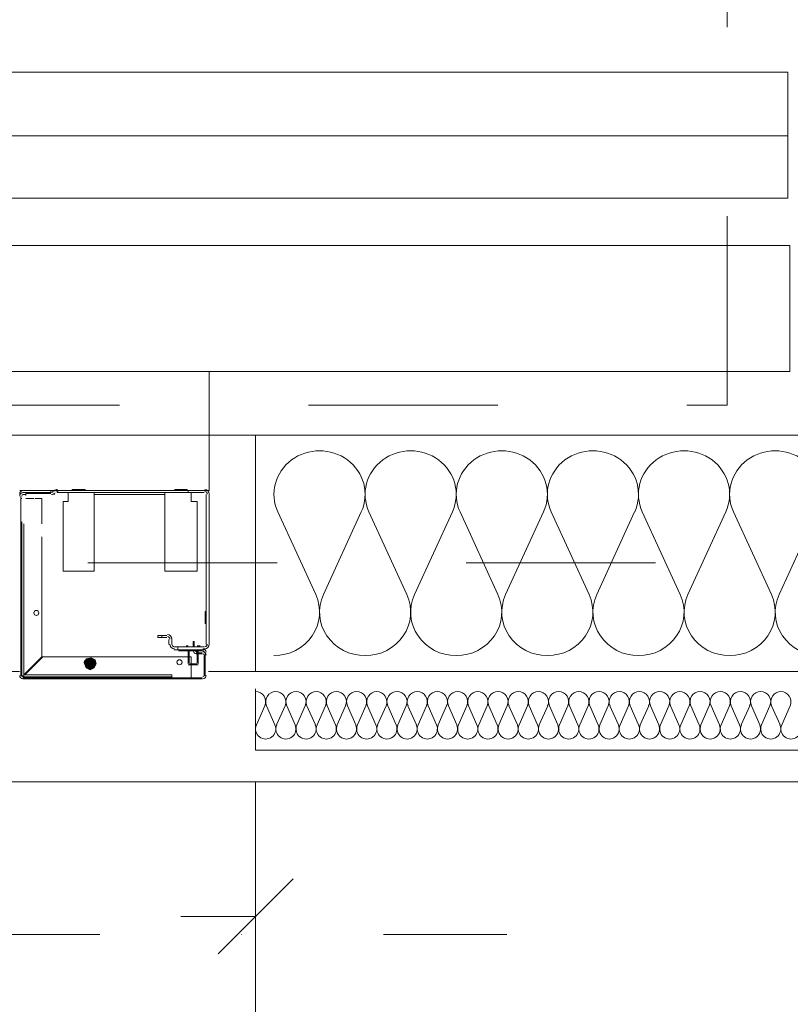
# Model space of a CAD drawing. Header units: millimetres. Extents: x 204754 to 495640, y -178579 to -98814.
# Tile 37 of 179: x 220414 to 220903, y -126580 to -125955. Entities that reach past the tile are written whole.
import ezdxf

# ---------------------------------------------------------------- set-up
doc = ezdxf.new("R2010")
doc.units = ezdxf.units.MM
doc.header["$MEASUREMENT"] = 0
doc.linetypes.add('Kropki i Kreski', pattern=[360, 180, -90, 0, -90])
doc.linetypes.add('Przerywana', pattern=[240, 120, -120])
doc.layers.get('0').update_dxf_attribs({"color": 252, "lineweight": 5})
for name, color, linetype, lineweight in [('Nowe_320-W Umeblowanie_Nr_pióra__103', 252, 'Continuous', 5), ('Nowe_320-W Umeblowanie_Nr_pióra__181', 252, 'Continuous', 5), ('Nowe_810-G Ogólne_Nr_pióra__21', 252, 'Continuous', 5), ('Nowe_820-G Rysunki Obrazki_Nr_pióra__1', 252, 'Continuous', 5), ('Nowe_820-G Rysunki Obrazki_Nr_pióra__161', 252, 'Continuous', 5), ('Nowe_820-G Rysunki Obrazki_Nr_pióra__27', 252, 'Continuous', 5), ('Nowe_Nowe_220(1)-A Ściany zewnętrzne_Nr_pióra__1', 252, 'Continuous', 5), ('Nowe_Nowe_220(1)-A Ściany zewnętrzne_Nr_pióra__103', 252, 'Continuous', 5), ('Nowe_Nowe_220(1)-A Ściany zewnętrzne_Nr_pióra__57', 252, 'Continuous', 5)]:
    doc.layers.add(name, color=color, linetype=linetype, lineweight=lineweight)

# ---------------------------------------------------------------- blocks, each defined once
blk = doc.blocks.new('podkład 20251118')
at = {"layer": 'Nowe_820-G Rysunki Obrazki_Nr_pióra__1', "linetype": 'Continuous', "lineweight": 5}
for points in [[(220455.91, -126360.42), (220454.63, -126362.98), (220458.47, -126363.62)], [(220454.63, -126362.98), (220455.91, -126366.18), (220458.47, -126363.62)], [(220459.11, -126359.78), (220455.91, -126360.42), (220458.47, -126363.62)], [(220458.47, -126363.62), (220455.91, -126366.18), (220458.47, -126367.46)], [(220461.67, -126361.06), (220459.11, -126359.78), (220458.47, -126363.62)], [(220458.47, -126363.62), (220462.31, -126363.62), (220461.67, -126361.06)], [(220461.03, -126366.18), (220462.31, -126363.62), (220458.47, -126363.62)], [(220458.47, -126367.46), (220461.03, -126366.18), (220458.47, -126363.62)]]:
    blk.add_hatch(color=252, dxfattribs=at).paths.add_polyline_path(points)
at = {"color": 252, "linetype": 'Continuous', "lineweight": 5}
for p, q in [((220539.6, -126547.63), (220587.1, -126500.13)), ((220563.35, -126523.88), (220515.85, -126523.88))]:
    blk.add_line(p, q, dxfattribs=at)
at = {"layer": 'Nowe_320-W Umeblowanie_Nr_pióra__103', "color": 252, "linetype": 'Continuous', "lineweight": 5}
for p, q in [((220601.49, -126319.71), (220577.43, -126267.18)), ((220630.39, -126267.18), (220606.34, -126319.71)), ((220659.3, -126319.71), (220635.25, -126267.18)), ((220688.21, -126267.18), (220664.16, -126319.71)), ((220717.12, -126319.71), (220693.07, -126267.18)), ((220746.03, -126267.18), (220721.97, -126319.71)), ((220774.93, -126319.71), (220750.88, -126267.18)), ((220803.84, -126267.18), (220779.79, -126319.71)), ((220832.75, -126319.71), (220808.7, -126267.18)), ((220861.66, -126267.18), (220837.61, -126319.71)), ((220890.57, -126319.71), (220866.52, -126267.18)), ((220919.47, -126267.18), (220895.42, -126319.71))]:
    blk.add_line(p, q, dxfattribs=at)
at = {"layer": 'Nowe_320-W Umeblowanie_Nr_pióra__103', "color": 252, "linetype": 'Continuous', "lineweight": 5, "extrusion": (0, 0, -1)}
for centre, major_axis, start_param, end_param in [((220603.91, -126256.09), (-28.91, 0), -0.412794, 3.554386), ((220661.73, -126256.09), (28.91, 0), 2.728799, 6.695979), ((220719.55, -126256.09), (28.91, 0), 2.728799, 6.695979), ((220777.36, -126256.09), (-28.91, 0), -0.412794, 3.554386), ((220835.18, -126256.09), (28.91, 0), 2.728799, 6.695979), ((220893, -126256.09), (-28.91, 0), -0.412794, 3.554386), ((220575.01, -126330.8), (28.91, 0), -0.412793, 1.570796), ((220632.82, -126330.8), (28.91, 0), 1.570796, 3.554386), ((220632.82, -126330.8), (-28.91, 0), 2.7288, 4.712389), ((220690.64, -126330.8), (-28.91, 0), 4.712389, 6.695979), ((220690.64, -126330.8), (28.91, 0), -0.412793, 1.570796), ((220748.45, -126330.8), (28.91, 0), 1.570796, 3.554386), ((220748.45, -126330.8), (28.91, 0), -0.412793, 1.570796), ((220806.27, -126330.8), (28.91, 0), 1.570796, 3.554386), ((220806.27, -126330.8), (28.91, 0), -0.412793, 1.570796), ((220864.09, -126330.8), (-28.91, 0), 4.712389, 6.695979), ((220864.09, -126330.8), (28.91, 0), -0.412793, 1.570796), ((220921.9, -126330.8), (28.91, 0), 1.570796, 3.554386)]:
    blk.add_ellipse(centre, major_axis=major_axis, ratio=0.956412, start_param=start_param, end_param=end_param, dxfattribs=at)
at = {"layer": 'Nowe_320-W Umeblowanie_Nr_pióra__181', "color": 252, "linetype": 'Continuous', "lineweight": 5}
for p, q in [((220563.89, -126402.38), (220569.22, -126390.26)), ((220570.3, -126390.26), (220575.63, -126402.38)), ((220576.71, -126402.38), (220582.04, -126390.26)), ((220583.12, -126390.26), (220588.45, -126402.38)), ((220589.53, -126402.38), (220594.86, -126390.26)), ((220595.93, -126390.26), (220601.26, -126402.38)), ((220602.34, -126402.38), (220607.67, -126390.26)), ((220608.75, -126390.26), (220614.08, -126402.38)), ((220615.16, -126402.38), (220620.49, -126390.26)), ((220621.57, -126390.26), (220626.9, -126402.38)), ((220627.98, -126402.38), (220633.31, -126390.26)), ((220634.38, -126390.26), (220639.71, -126402.38)), ((220640.79, -126402.38), (220646.12, -126390.26)), ((220647.2, -126390.26), (220652.53, -126402.38)), ((220653.61, -126402.38), (220658.94, -126390.26)), ((220660.02, -126390.26), (220665.35, -126402.38)), ((220666.43, -126402.38), (220671.76, -126390.26)), ((220672.83, -126390.26), (220678.16, -126402.38)), ((220679.24, -126402.38), (220684.57, -126390.26)), ((220685.65, -126390.26), (220690.98, -126402.38)), ((220692.06, -126402.38), (220697.39, -126390.26)), ((220698.47, -126390.26), (220703.8, -126402.38)), ((220704.88, -126402.38), (220710.21, -126390.26)), ((220711.28, -126390.26), (220716.61, -126402.38)), ((220717.69, -126402.38), (220723.02, -126390.26)), ((220724.1, -126390.26), (220729.43, -126402.38)), ((220730.51, -126402.38), (220735.84, -126390.26)), ((220736.92, -126390.26), (220742.25, -126402.38)), ((220743.33, -126402.38), (220748.66, -126390.26)), ((220749.73, -126390.26), (220755.06, -126402.38)), ((220756.14, -126402.38), (220761.47, -126390.26)), ((220762.55, -126390.26), (220767.88, -126402.38)), ((220768.96, -126402.38), (220774.29, -126390.26)), ((220775.37, -126390.26), (220780.7, -126402.38)), ((220781.78, -126402.38), (220787.11, -126390.26)), ((220788.18, -126390.26), (220793.51, -126402.38)), ((220794.59, -126402.38), (220799.92, -126390.26)), ((220801, -126390.26), (220806.33, -126402.38)), ((220807.41, -126402.38), (220812.74, -126390.26)), ((220813.82, -126390.26), (220819.15, -126402.38)), ((220820.23, -126402.38), (220825.56, -126390.26)), ((220826.63, -126390.26), (220831.96, -126402.38)), ((220833.04, -126402.38), (220838.37, -126390.26)), ((220839.45, -126390.26), (220844.78, -126402.38)), ((220845.86, -126402.38), (220851.19, -126390.26)), ((220852.27, -126390.26), (220857.6, -126402.38)), ((220858.68, -126402.38), (220864.01, -126390.26)), ((220865.08, -126390.26), (220870.42, -126402.38)), ((220871.49, -126402.38), (220876.82, -126390.26)), ((220877.9, -126390.26), (220883.23, -126402.38)), ((220884.31, -126402.38), (220889.64, -126390.26)), ((220890.72, -126390.26), (220896.05, -126402.38)), ((220897.13, -126402.38), (220902.46, -126390.26))]:
    blk.add_line(p, q, dxfattribs=at)
at = {"layer": 'Nowe_320-W Umeblowanie_Nr_pióra__181', "color": 252, "linetype": 'Continuous', "lineweight": 5, "extrusion": (0, 0, -1)}
for centre, start_param, end_param in [((220563.35, -126387.7), 0, 1.98359), ((220576.17, -126387.7), 4.299596, 6.283185), ((220576.17, -126387.7), 0, 1.98359), ((220588.99, -126387.7), 4.299596, 6.283185), ((220588.99, -126387.7), 0, 1.98359), ((220601.8, -126387.7), 4.299596, 6.283185), ((220601.8, -126387.7), 0, 1.98359), ((220614.62, -126387.7), 4.299596, 6.283185), ((220614.62, -126387.7), 0, 1.98359), ((220627.44, -126387.7), 4.299596, 6.283185), ((220627.44, -126387.7), 0, 1.98359), ((220640.25, -126387.7), 4.299596, 6.283185), ((220640.25, -126387.7), 0, 1.98359), ((220653.07, -126387.7), 4.299596, 6.283185), ((220653.07, -126387.7), 0, 1.98359), ((220665.89, -126387.7), 4.299596, 6.283185), ((220665.89, -126387.7), 0, 1.98359), ((220678.7, -126387.7), 4.299596, 6.283185), ((220678.7, -126387.7), 0, 1.98359), ((220691.52, -126387.7), 4.299596, 6.283185), ((220691.52, -126387.7), 0, 1.98359), ((220704.34, -126387.7), 4.299596, 6.283185), ((220704.34, -126387.7), 0, 1.98359), ((220717.15, -126387.7), 4.299596, 6.283185), ((220717.15, -126387.7), 0, 1.98359), ((220729.97, -126387.7), 4.299596, 6.283185), ((220729.97, -126387.7), 0, 1.98359), ((220742.79, -126387.7), 4.299596, 6.283185), ((220742.79, -126387.7), 0, 1.98359), ((220755.6, -126387.7), 4.299596, 6.283185), ((220755.6, -126387.7), 0, 1.98359), ((220768.42, -126387.7), 4.299596, 6.283185), ((220768.42, -126387.7), 0, 1.98359), ((220781.24, -126387.7), 4.299596, 6.283185), ((220781.24, -126387.7), 0, 1.98359), ((220794.05, -126387.7), 4.299596, 6.283185), ((220794.05, -126387.7), 0, 1.98359), ((220806.87, -126387.7), 4.299596, 6.283185), ((220806.87, -126387.7), 0, 1.98359), ((220819.69, -126387.7), 4.299596, 6.283185), ((220819.69, -126387.7), 0, 1.98359), ((220832.5, -126387.7), 4.299596, 6.283185), ((220832.5, -126387.7), 0, 1.98359), ((220845.32, -126387.7), 4.299596, 6.283185), ((220845.32, -126387.7), 0, 1.98359), ((220858.14, -126387.7), 4.299596, 6.283185), ((220858.14, -126387.7), 0, 1.98359), ((220870.95, -126387.7), 4.299596, 6.283185), ((220870.95, -126387.7), 0, 1.98359), ((220883.77, -126387.7), 4.299596, 6.283185), ((220883.77, -126387.7), 0, 1.98359), ((220896.59, -126387.7), 4.299596, 6.283185), ((220896.59, -126387.7), 0, 1.98359), ((220569.76, -126404.94), 1.158002, 5.125182), ((220582.58, -126404.94), 1.158002, 5.125182), ((220595.39, -126404.94), 1.158002, 5.125182), ((220608.21, -126404.94), 1.158002, 5.125182), ((220621.03, -126404.94), 1.158002, 5.125182), ((220633.84, -126404.94), 1.158002, 5.125182), ((220646.66, -126404.94), 1.158002, 5.125182), ((220659.48, -126404.94), 1.158002, 5.125182), ((220672.29, -126404.94), 1.158002, 5.125182), ((220685.11, -126404.94), 1.158002, 5.125182), ((220697.93, -126404.94), 1.158002, 5.125182), ((220710.75, -126404.94), 1.158002, 5.125182), ((220723.56, -126404.94), 1.158002, 5.125182), ((220736.38, -126404.94), 1.158002, 5.125182), ((220749.2, -126404.94), 1.158002, 5.125182), ((220762.01, -126404.94), 1.158002, 5.125182), ((220774.83, -126404.94), 1.158002, 5.125182), ((220787.65, -126404.94), 1.158002, 5.125182), ((220800.46, -126404.94), 1.158002, 5.125182), ((220813.28, -126404.94), 1.158002, 5.125182), ((220826.1, -126404.94), 1.158002, 5.125182), ((220838.91, -126404.94), 1.158002, 5.125182), ((220851.73, -126404.94), 1.158002, 5.125182), ((220864.55, -126404.94), 1.158002, 5.125182), ((220877.36, -126404.94), 1.158002, 5.125182), ((220890.18, -126404.94), 1.158002, 5.125182), ((220903, -126404.94), 1.158002, 5.125182)]:
    blk.add_ellipse(centre, major_axis=(0, 6.41), ratio=0.995632, start_param=start_param, end_param=end_param, dxfattribs=at)
at = {"layer": 'Nowe_810-G Ogólne_Nr_pióra__21', "color": 252, "linetype": 'Kropki i Kreski', "lineweight": 5}
blk.add_line((219204.18, -126535.5), (220722.76, -126535.5), dxfattribs=at)
at = {"layer": 'Nowe_820-G Rysunki Obrazki_Nr_pióra__1', "color": 252, "linetype": 'Continuous', "lineweight": 5}
for p, q in [((220933.64, -126218.44), (220563.35, -126218.44)), ((220563.35, -126218.44), (220563.35, -126368.45)), ((220563.35, -126368.45), (220933.64, -126368.45))]:
    blk.add_line(p, q, dxfattribs=at)
at = {"layer": 'Nowe_820-G Rysunki Obrazki_Nr_pióra__161', "color": 252, "linetype": 'Continuous', "lineweight": 5}
for p, q in [((219468.47, -125988.21), (220901.03, -125988.21)), ((220901.03, -125988.21), (220901.03, -126068.15)), ((219468.47, -126028.5), (220901.03, -126028.5)), ((220901.03, -126068.15), (219468.47, -126068.15)), ((219373.18, -126098.21), (220902.31, -126098.21)), ((220902.31, -126098.21), (220902.31, -126178.15)), ((220902.31, -126178.15), (219373.18, -126178.15)), ((220413.7, -126178.15), (220533.93, -126178.15)), ((220533.93, -126178.15), (220533.93, -126253.62)), ((219333.53, -126218.44), (220933.64, -126218.44)), ((220533.93, -126253.62), (220413.7, -126253.62)), ((220414.34, -126257.46), (220414.34, -126371.29)), ((220414.34, -126258.73), (220414.98, -126258.73)), ((220415.62, -126253.62), (220433.53, -126253.62)), ((220415.62, -126254.9), (220433.53, -126254.9)), ((220417.54, -126256.18), (220415.62, -126256.18)), ((220433.53, -126255.54), (220417.54, -126255.54)), ((220417.54, -126255.54), (220417.54, -126256.82)), ((220433.53, -126255.54), (220417.54, -126255.54)), ((220417.54, -126258.73), (220422.66, -126258.73)), ((220423.3, -126258.73), (220427.77, -126258.73)), ((220427.77, -126258.73), (220427.77, -126274.72)), ((220433.53, -126253.62), (220433.53, -126254.9)), ((220434.81, -126254.26), (220434.17, -126254.9)), ((220435.45, -126253.62), (220435.45, -126254.26)), ((220437.37, -126253.62), (220435.45, -126253.62)), ((220436.09, -126255.54), (220435.45, -126256.18)), ((220438, -126253.62), (220437.37, -126253.62)), ((220438, -126254.9), (220437.37, -126254.9)), ((220438, -126253.62), (220438, -126254.9)), ((220450.8, -126253.62), (220438, -126253.62)), ((220450.8, -126254.9), (220438, -126254.9)), ((220444.4, -126258.1), (220444.4, -126254.9)), ((220444.4, -126260.65), (220444.4, -126258.1)), ((220455.27, -126252.98), (220446.96, -126252.98)), ((220446.96, -126252.98), (220446.96, -126253.62)), ((220446.96, -126253.62), (220455.27, -126253.62)), ((220520.5, -126253.62), (220450.8, -126253.62)), ((220520.5, -126254.9), (220450.8, -126254.9)), ((220455.27, -126253.62), (220455.27, -126252.98)), ((220461.03, -126254.9), (220461.03, -126304.78)), ((220503.88, -126256.18), (220461.03, -126256.18)), ((220505.8, -126256.18), (220503.88, -126256.18)), ((220505.8, -126258.1), (220505.8, -126254.9)), ((220505.8, -126304.78), (220505.8, -126258.1)), ((220519.87, -126252.98), (220512.19, -126252.98)), ((220512.19, -126252.98), (220512.19, -126253.62)), ((220512.19, -126253.62), (220519.87, -126253.62)), ((220519.87, -126253.62), (220519.87, -126252.98)), ((220520.5, -126253.62), (220520.5, -126254.9)), ((220530.74, -126253.62), (220520.5, -126253.62)), ((220530.74, -126254.9), (220520.5, -126254.9)), ((220522.42, -126254.9), (220522.42, -126260.65)), ((220532.02, -126351.47), (220532.02, -126256.18)), ((220533.93, -126351.47), (220533.93, -126256.18)), ((220414.34, -126261.93), (220414.34, -126272.16)), ((220441.2, -126304.78), (220441.2, -126260.65)), ((220441.2, -126260.65), (220444.4, -126260.65)), ((220522.42, -126260.65), (220526.26, -126260.65)), ((220526.26, -126260.65), (220526.26, -126304.78)), ((220414.98, -126368.73), (220414.98, -126273.44)), ((220416.26, -126368.73), (220416.26, -126274.72)), ((220427.77, -126283.04), (220427.77, -126359.14)), ((220461.03, -126304.78), (220441.2, -126304.78)), ((220526.26, -126304.78), (220505.8, -126304.78)), ((220531.38, -126338.04), (220531.38, -126330.36)), ((220531.38, -126330.36), (220532.02, -126330.36)), ((220532.02, -126330.36), (220532.02, -126338.04)), ((220532.02, -126338.04), (220531.38, -126338.04)), ((220501.32, -126345.71), (220503.88, -126345.71)), ((220501.32, -126345.71), (220503.88, -126345.71)), ((220501.32, -126346.99), (220501.32, -126345.71)), ((220503.88, -126345.71), (220507.07, -126345.71)), ((220503.88, -126345.71), (220507.07, -126345.71)), ((220503.88, -126346.99), (220503.88, -126345.71)), ((220501.32, -126346.99), (220503.88, -126346.99)), ((220503.88, -126346.99), (220507.07, -126346.99)), ((220508.35, -126348.27), (220508.35, -126351.47)), ((220510.27, -126348.27), (220510.27, -126351.47)), ((220510.27, -126348.27), (220510.27, -126351.47)), ((220520.5, -126352.11), (220519.23, -126352.11)), ((220523.7, -126352.75), (220523.7, -126349.55)), ((220524.34, -126349.55), (220523.7, -126349.55)), ((220524.34, -126352.75), (220524.34, -126349.55)), ((220528.18, -126352.11), (220526.26, -126352.11)), ((220511.55, -126352.75), (220530.74, -126352.75)), ((220511.55, -126354.66), (220530.74, -126354.66)), ((220514.11, -126354.66), (220514.11, -126352.75)), ((220514.75, -126354.66), (220514.75, -126355.3)), ((220514.75, -126355.3), (220526.26, -126355.3)), ((220520.5, -126354.66), (220520.5, -126363.62)), ((220521.14, -126354.66), (220526.26, -126354.66)), ((220521.14, -126354.66), (220521.14, -126362.98)), ((220526.26, -126356.58), (220525.62, -126356.58)), ((220526.26, -126356.58), (220525.62, -126356.58)), ((220529.46, -126356.58), (220525.62, -126356.58)), ((220526.26, -126357.22), (220525.62, -126357.22)), ((220526.26, -126357.22), (220525.62, -126357.22)), ((220529.46, -126357.22), (220525.62, -126357.22)), ((220526.26, -126354.66), (220526.26, -126362.98)), ((220526.9, -126354.66), (220529.46, -126354.66)), ((220526.9, -126354.66), (220526.9, -126363.62)), ((220526.9, -126355.3), (220529.46, -126355.3)), ((220529.46, -126356.58), (220526.9, -126356.58)), ((220529.46, -126357.22), (220526.9, -126357.22)), ((220530.74, -126371.29), (220530.74, -126358.5)), ((220531.38, -126358.5), (220530.74, -126358.5)), ((220531.38, -126356.58), (220531.38, -126358.5)), ((220531.38, -126371.29), (220531.38, -126358.5)), ((220427.77, -126359.14), (220416.26, -126370.65)), ((220416.9, -126370.65), (220428.41, -126359.14)), ((220428.41, -126359.14), (220520.5, -126359.14)), ((220455.91, -126360.42), (220454.63, -126362.98)), ((220454.63, -126362.98), (220458.47, -126363.62)), ((220454.63, -126362.98), (220458.47, -126363.62)), ((220455.91, -126366.18), (220454.63, -126362.98)), ((220455.91, -126360.42), (220459.11, -126359.78)), ((220458.47, -126363.62), (220455.91, -126360.42)), ((220458.47, -126363.62), (220455.91, -126360.42)), ((220458.47, -126363.62), (220455.91, -126366.18)), ((220458.47, -126363.62), (220455.91, -126366.18)), ((220459.11, -126359.78), (220458.47, -126363.62)), ((220459.11, -126359.78), (220458.47, -126363.62)), ((220461.67, -126361.06), (220458.47, -126363.62)), ((220458.47, -126363.62), (220461.67, -126361.06)), ((220458.47, -126367.46), (220458.47, -126363.62)), ((220461.03, -126366.18), (220458.47, -126363.62)), ((220458.47, -126363.62), (220458.47, -126367.46)), ((220461.03, -126366.18), (220458.47, -126363.62)), ((220458.47, -126363.62), (220462.31, -126363.62)), ((220458.47, -126363.62), (220462.31, -126363.62)), ((220461.67, -126361.06), (220459.11, -126359.78)), ((220462.31, -126363.62), (220461.03, -126366.18)), ((220462.31, -126363.62), (220461.67, -126361.06)), ((220520.5, -126364.26), (220526.9, -126364.26)), ((220521.14, -126359.14), (220522.42, -126359.14)), ((220526.26, -126363.62), (220521.14, -126363.62)), ((220522.42, -126359.14), (220522.42, -126363.62)), ((220522.42, -126359.14), (220522.42, -126363.62)), ((220522.42, -126359.78), (220522.42, -126363.62)), ((220522.42, -126364.26), (220522.42, -126371.29)), ((220522.42, -126364.26), (220522.42, -126371.29)), ((220522.42, -126364.26), (220522.42, -126371.29)), ((220414.34, -126371.29), (220414.98, -126371.29)), ((220414.98, -126371.29), (220414.98, -126368.73)), ((220414.98, -126371.29), (220416.26, -126371.29)), ((220416.26, -126370.65), (220416.26, -126368.73)), ((220418.18, -126370.65), (220416.26, -126370.65)), ((220416.26, -126371.93), (220416.26, -126371.29)), ((220508.35, -126370.65), (220418.18, -126370.65)), ((220455.91, -126366.18), (220458.47, -126367.46)), ((220458.47, -126367.46), (220461.03, -126366.18)), ((220510.27, -126370.65), (220508.35, -126370.65)), ((220510.27, -126371.93), (220510.27, -126370.65)), ((220522.42, -126371.29), (220522.42, -126372.57)), ((220522.42, -126371.29), (220522.42, -126372.57)), ((220415.62, -126372.57), (220529.46, -126372.57)), ((220415.62, -126373.21), (220529.46, -126373.21)), ((220416.26, -126371.93), (220416.26, -126372.57)), ((220418.18, -126371.93), (220416.26, -126371.93)), ((220508.35, -126371.93), (220418.18, -126371.93)), ((220510.27, -126371.93), (220508.35, -126371.93)), ((220510.27, -126372.57), (220510.27, -126371.93))]:
    blk.add_line(p, q, dxfattribs=at)
for centre, radius, start, end in [((220415.94, -126255.86), 2.24, 90, 180), ((220415.94, -126257.14), 2.24, 90, 180), ((220415.94, -126257.14), 0.96, 90.04687, 179.95313), ((220433.85, -126253.3), 1.6, 270.06577, 315.02035), ((220433.84, -126253.28), 2.9, 270.1343, 314.80691), ((220437.68, -126255.86), 2.88, 89.99351, 134.9477), ((220437.69, -126255.86), 1.6, 90.06617, 135.01995), ((220531.06, -126255.86), 2.88, 360, 90), ((220531.06, -126255.86), 1.6, 0.04625, 89.95375), ((220424.26, -126331.32), 1.6, 90.04625, 179.95375), ((220424.26, -126331.32), 1.6, 180.04625, 269.95375), ((220424.25, -126331.32), 1.6, 0.04625, 89.95375), ((220424.25, -126331.32), 1.6, 270.04625, 359.95375), ((220507.39, -126347.95), 2.88, 0, 90), ((220507.39, -126347.95), 2.88, 0, 90), ((220507.39, -126347.95), 1.6, 0.04625, 89.95375), ((220511.87, -126351.15), 2.88, 180, 270), ((220511.87, -126351.15), 1.6, 180.04625, 269.95375), ((220511.87, -126351.15), 1.6, 180.04625, 269.95375), ((220531.06, -126351.15), 1.6, 270.04625, 359.95375), ((220531.06, -126351.15), 2.88, 270, 0), ((220531.06, -126351.15), 2.88, 270, 0), ((220531.06, -126351.15), 1.6, 270.04625, 359.95375), ((220525.94, -126354.98), 2.24, 180.01925, 224.97369), ((220525.94, -126354.98), 2.24, 225.02631, 269.98075), ((220525.94, -126354.98), 0.96, 180.04635, 269.95365), ((220529.78, -126356.26), 2.24, 0, 90), ((220529.78, -126356.26), 0.96, 0.04635, 89.95365), ((220529.78, -126358.18), 2.24, 360, 90), ((220529.78, -126358.18), 0.96, 0.04635, 89.95365), ((220456.23, -126362.66), 1.6, 90.04625, 179.95375), ((220456.23, -126362.66), 1.6, 180.04625, 269.95375), ((220456.23, -126362.66), 1.6, 0.04625, 89.95375), ((220456.23, -126362.66), 1.6, 270.04625, 359.95375), ((220515.07, -126362.66), 1.6, 90.04625, 179.95375), ((220515.07, -126362.66), 1.6, 180.04625, 269.95375), ((220515.07, -126362.66), 1.6, 0.04625, 89.95375), ((220515.07, -126362.66), 1.6, 270.04625, 359.95375), ((220415.94, -126370.97), 2.24, 180, 270), ((220415.94, -126370.97), 2.24, 180, 270), ((220415.94, -126370.97), 0.96, 180.04687, 269.95313), ((220529.78, -126370.97), 0.96, 270.04635, 359.95365), ((220529.78, -126370.97), 2.24, 270, 360)]:
    blk.add_arc(centre, radius, start, end, dxfattribs=at)
at = {"layer": 'Nowe_820-G Rysunki Obrazki_Nr_pióra__27', "color": 252, "linetype": 'Continuous', "lineweight": 5}
for q in [(220563.35, -126379.46), (221133.69, -126418.45)]:
    blk.add_line((220563.35, -126418.45), q, dxfattribs=at)
at = {"layer": 'Nowe_Nowe_220(1)-A Ściany zewnętrzne_Nr_pióra__1', "color": 252, "linetype": 'Przerywana', "lineweight": 5}
for p, q in [((220563.35, -126218.44), (219323.81, -126218.44)), ((219333.53, -126368.45), (220563.35, -126368.45))]:
    blk.add_line(p, q, dxfattribs=at)
at = {"layer": 'Nowe_Nowe_220(1)-A Ściany zewnętrzne_Nr_pióra__103', "color": 252, "linetype": 'Przerywana', "lineweight": 5}
for p, q in [((220862.47, -126199.52), (220862.47, -123884.52)), ((212436.97, -126199.52), (220862.47, -126199.52)), ((212536.97, -126299.52), (220962.49, -126299.52))]:
    blk.add_line(p, q, dxfattribs=at)
at = {"layer": 'Nowe_Nowe_220(1)-A Ściany zewnętrzne_Nr_pióra__57', "color": 252, "linetype": 'Continuous', "lineweight": 5}
for p, q in [((212737.63, -126438.45), (221147.49, -126438.45)), ((220563.35, -126438.45), (220563.35, -127038.45))]:
    blk.add_line(p, q, dxfattribs=at)

msp = doc.modelspace()

# ---------------------------------------------------------------- block references
msp.add_blockref('podkład 20251118', (0, 0))

doc.saveas('drawing.dxf')
